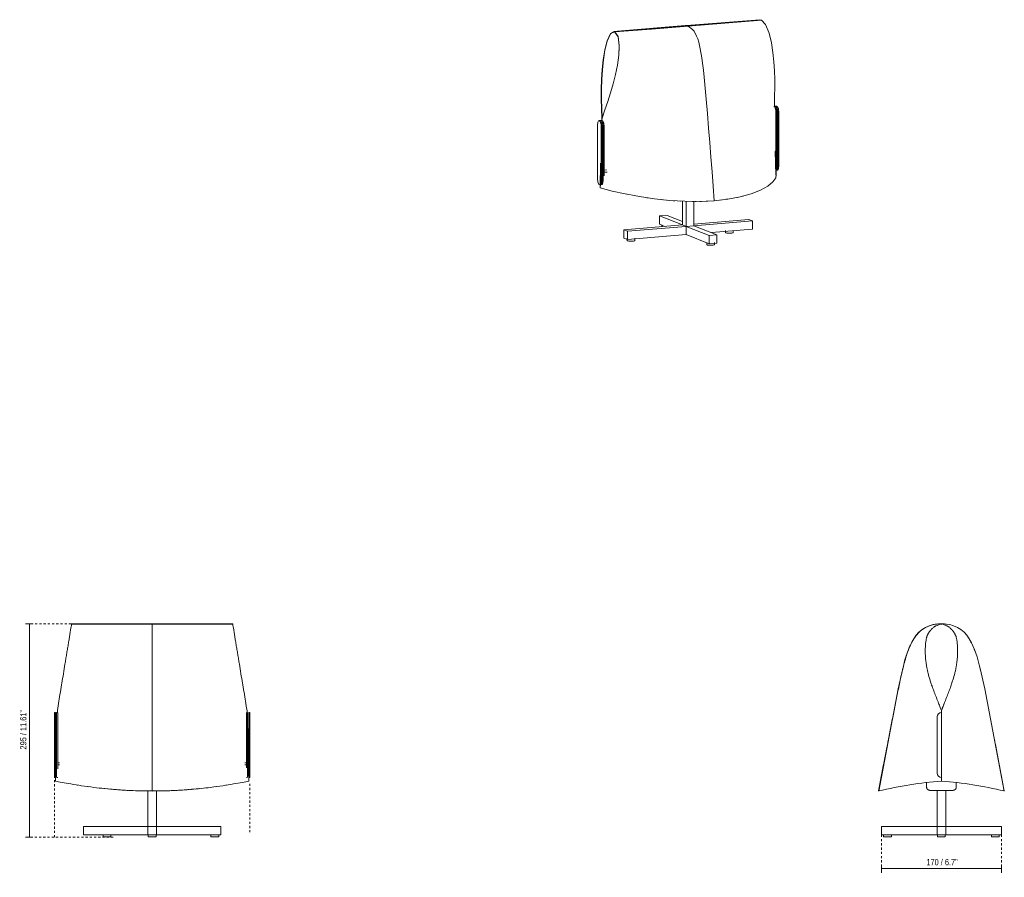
# Model space of a CAD drawing. Header units: millimetres. Extents: x 3133 to 4530, y -57 to 7053.
# Tile 1 of 2: x 3133 to 4530, y -57 to 1159. Entities that reach past the tile are written whole.
import ezdxf

# ---------------------------------------------------------------- set-up
doc = ezdxf.new("R2010")
doc.units = ezdxf.units.MM
doc.linetypes.add('Dash', pattern=[6, 3, -3])
for name, color, linetype, lineweight in [('Cotas', 7, 'Continuous', 9), ('Cotas-4', 7, 'Continuous', 9), ('Lighthing Fixture Detail Wide Black', 7, 'Continuous', 20), ('Luminarias', 7, 'Continuous', 20), ('Predeterminada', 7, 'Continuous', 9)]:
    doc.layers.add(name, color=color, linetype=linetype, lineweight=lineweight)
doc.layers.add('Lighthing Fixture Dim Grey Dash', color=7, linetype='Dash', lineweight=9, true_color=0xd2d2d2)
doc.styles.add('Arial Narrow', font='ARIALN.TTF', dxfattribs={"height": 8.8})
doc.dimstyles.new('FARO_-_2_2mm_Arial_Narrow_mm_Inch_Right', dxfattribs={"dimscale": 304.8, "dimtxt": 9.006193, "dimasz": 0, "dimexe": 0.019685, "dimexo": 0.0625, "dimgap": 0.006562, "dimtad": 1, "dimdec": 0, "dimzin": 0, "dimdsep": 46, "dimtxsty": 'Arial Narrow', "dimblk1": 'NONE', "dimblk2": 'NONE', "dimsah": 1, "dimcen": 0.09, "dimadec": 0, "dimazin": 0, "dimtfac": 1, "dimtdec": 4, "dimtix": 1, "dimtmove": 0, "dimatfit": 3, "dimfxl": 0.013123, "dimfxlon": 1, "dimtvp": 1, "dimtolj": 1, "dimtzin": 0, "dimarcsym": 2})

# ---------------------------------------------------------------- blocks, each defined once
blk = doc.blocks.new('23001-57 - 23065 LUANG XS Black_beige table lamp-469611-Alzado_PDF')
at = {"layer": 'Luminarias'}
for p, q in [((3183.9, 176.5), (3182.4, 176.5)), ((3182.4, 176.5), (3182.4, 170.5)), ((3182.4, 90.5), (3182.4, 170.5)), ((3183.9, 170.5), (3183.9, 176.5)), ((3183.9, 170.5), (3183.9, 90.5)), ((3186.9, 176.5), (3185.4, 176.5)), ((3185.4, 176.5), (3185.4, 170.5)), ((3185.4, 90.5), (3185.4, 170.5)), ((3186.9, 170.5), (3186.9, 176.3)), ((3186.9, 170.5), (3186.9, 97)), ((3456.4, 176.5), (3454.9, 176.5)), ((3454.9, 176.3), (3454.9, 170.5)), ((3454.9, 98.2), (3454.9, 170.5)), ((3456.4, 170.5), (3456.4, 176.5)), ((3456.4, 170.5), (3456.4, 90.5)), ((3459.4, 176.5), (3457.9, 176.5)), ((3457.9, 176.5), (3457.9, 170.5)), ((3457.9, 90.5), (3457.9, 170.5)), ((3459.4, 170.5), (3459.4, 176.5)), ((3459.4, 170.5), (3459.4, 90.5)), ((3189.7, 105.5), (3186.9, 105.5)), ((3186.9, 102.5), (3189.6, 102.5)), ((3454.9, 105.5), (3452.2, 105.5)), ((3452.3, 102.5), (3454.9, 102.5)), ((3182.4, 90.5), (3182.4, 84.5)), ((3182.4, 84.5), (3183.9, 84.5)), ((3183.9, 84.5), (3183.9, 90.5)), ((3185.4, 90.5), (3185.4, 85.4)), ((3185.4, 84.5), (3186.9, 84.5)), ((3454.9, 84.5), (3456.4, 84.5)), ((3456.4, 85.5), (3456.4, 90.5)), ((3457.9, 90.5), (3457.9, 84.5)), ((3457.9, 84.5), (3459.4, 84.5)), ((3459.4, 84.5), (3459.4, 90.5)), ((3314.9, 65.4), (3314.9, 15.2)), ((3326.9, 15.2), (3326.9, 65.4)), ((3223.4, 15.2), (3314.9, 15.2)), ((3223.4, 3.2), (3223.4, 15.2)), ((3314.9, 15.2), (3326.9, 15.2)), ((3314.9, 3.2), (3314.9, 15.2)), ((3326.9, 15.2), (3418.4, 15.2)), ((3326.9, 3.2), (3326.9, 15.2)), ((3418.4, 15.2), (3418.4, 3.2)), ((3314.9, 3.2), (3223.4, 3.2)), ((3251.4, 3.2), (3251.4, 0.2)), ((3251.4, 0.2), (3256.9, 0.2)), ((3256.9, 0.2), (3262.4, 0.2)), ((3262.4, 0.2), (3262.4, 3.2)), ((3326.9, 3.2), (3314.9, 3.2)), ((3315.4, 3.2), (3315.4, 0.2)), ((3315.4, 0.2), (3326.4, 0.2)), ((3326.4, 0.2), (3326.4, 3.2)), ((3418.4, 3.2), (3326.9, 3.2)), ((3404.4, 3.2), (3404.4, 0.2)), ((3404.4, 0.2), (3409.9, 0.2)), ((3409.9, 0.2), (3415.4, 0.2)), ((3415.4, 0.2), (3415.4, 3.2))]:
    blk.add_line(p, q, dxfattribs=at)
at = {"layer": 'Predeterminada'}
for p, q in [((3206.7, 302.5), (3320.9, 302.5)), ((3320.9, 302.5), (3206.7, 302.5)), ((3206.7, 302.5), (3206.7, 302.1)), ((3206.7, 302.5), (3206.7, 302.1)), ((3320.9, 302.1), (3206.7, 302.1)), ((3206.7, 302.1), (3320.9, 302.1)), ((3231, 302.5), (3222.9, 302.5)), ((3257.7, 302.5), (3251.5, 302.5)), ((3312.9, 302.5), (3304.9, 302.5)), ((3320.9, 302.5), (3435.2, 302.5)), ((3435.2, 302.5), (3320.9, 302.5)), ((3435.2, 302.1), (3320.9, 302.1)), ((3320.9, 302.1), (3435.2, 302.1)), ((3345.1, 302.5), (3329, 302.5)), ((3419, 302.5), (3410.9, 302.5)), ((3435.2, 302.5), (3435.2, 302.1)), ((3435.2, 302.5), (3435.2, 302.1)), ((3215.7, 73.7), (3215.2, 73.8)), ((3426.2, 73.7), (3426.7, 73.8))]:
    blk.add_line(p, q, dxfattribs=at)
at = {"layer": 'Predeterminada', "flags": 128}
for points in [[(3402.8, 302.5), (3378, 302.5), (3371.8, 302.5)], [(3320.9, 65.5), (3320.9, 65.4), (3320.9, 65.4)]]:
    blk.add_lwpolyline(points, dxfattribs=at)
at = {"layer": 'Predeterminada'}
for points, knots in [([(3206.7, 302.5), (3206.8, 302.7), (3206.7, 301.9), (3206, 298.4), (3205.2, 293.9), (3204.6, 289.8), (3204.1, 286.6), (3203.6, 283.3), (3203, 280), (3202.4, 276.6), (3201.8, 273.1), (3201.3, 269.6), (3200.5, 264.9), (3199.5, 259.1), (3198.4, 252.2), (3196.9, 243.1), (3195, 231.7), (3193.2, 220.5), (3191.7, 211.7), (3190.3, 203.2), (3188.6, 192.7), (3187.2, 184.1), (3186.4, 179.7)], [0, 0, 0, 0, 0.05, 0.1, 0.15, 0.175, 0.2, 0.225, 0.25, 0.275, 0.3, 0.325, 0.35, 0.4, 0.45, 0.5, 0.6, 0.7, 0.75, 0.8, 0.9, 1, 1, 1, 1]), ([(3320.9, 302.5), (3320.9, 302.5), (3320.9, 301.9), (3320.9, 298.7), (3320.9, 293.2), (3320.9, 285.5), (3320.9, 276.7), (3320.9, 267.3), (3320.9, 257.5), (3320.9, 247.6), (3320.9, 237.6), (3320.9, 224.2), (3320.9, 207.3), (3320.9, 187.1), (3320.9, 166.8), (3320.9, 139.8), (3320.9, 106), (3320.9, 79), (3320.9, 65.5)], [-1, -1, -1, -1, -0.961538, -0.923077, -0.884615, -0.846154, -0.807692, -0.769231, -0.730769, -0.692308, -0.653846, -0.615385, -0.538462, -0.461538, -0.384615, -0.307692, -0.153846, 0, 0, 0, 0]), ([(3455.5, 179.7), (3454.7, 184.1), (3453.3, 192.7), (3451.6, 203.2), (3450.2, 211.7), (3448.7, 220.5), (3446.9, 231.7), (3445, 243.1), (3443.5, 252.2), (3442.5, 258), (3441.8, 262.6), (3441.2, 266.1), (3440.6, 269.6), (3440, 273.1), (3439.5, 276.6), (3438.9, 280), (3438.3, 283.3), (3437.8, 286.6), (3437.3, 289.8), (3436.7, 293.9), (3435.9, 298.4), (3435.2, 301.9), (3435.1, 302.7), (3435.2, 302.5)], [0, 0, 0, 0, 0.1, 0.2, 0.25, 0.3, 0.4, 0.5, 0.55, 0.6, 0.625, 0.65, 0.675, 0.7, 0.725, 0.75, 0.775, 0.8, 0.825, 0.85, 0.9, 0.95, 1, 1, 1, 1]), ([(3185.2, 150.8), (3185.1, 147.8), (3185, 141.9), (3184.8, 133), (3184.7, 124.1), (3184.6, 112.2), (3184.2, 97.3), (3184, 85.4), (3183.9, 79.5)], [0, 0, 0, 0, 0.125, 0.25, 0.375, 0.5, 0.75, 1, 1, 1, 1]), ([(3457.9, 84.7), (3457.8, 88.9), (3457.6, 99.1), (3457.3, 112.2), (3457.2, 124.1), (3457.1, 133), (3456.9, 141.9), (3456.8, 147.8), (3456.7, 150.8)], [0.0728382, 0.0728382, 0.0728382, 0.0728382, 0.25, 0.5, 0.625, 0.75, 0.875, 1, 1, 1, 1]), ([(3193.3, 77.6), (3196.9, 76.9), (3205.2, 75.4), (3220.4, 72.9), (3241.6, 70), (3258.9, 68.2), (3270, 67.4)], [0.125, 0.125, 0.125, 0.125, 0.25, 0.375, 0.5, 0.7029338, 0.7029338, 0.7029338, 0.7029338]), ([(3390.4, 69), (3395, 69.5), (3405.7, 70.7), (3421.5, 72.9), (3436.7, 75.4), (3445, 76.9), (3448.6, 77.6)], [0.4125602, 0.4125602, 0.4125602, 0.4125602, 0.5, 0.625, 0.75, 0.875, 0.875, 0.875, 0.875]), ([(3287.4, 66.2), (3285.8, 66.3), (3283.4, 66.4), (3281.1, 66.6), (3280.3, 66.6)], [0.19444444, 0.19444444, 0.19444444, 0.19444444, 0.22222222, 0.23631724, 0.23631724, 0.23631724, 0.23631724]), ([(3352.2, 66.1), (3348.2, 65.9), (3337.9, 65.6), (3327.4, 65.4), (3320.9, 65.4)], [0.8194444, 0.8194444, 0.8194444, 0.8194444, 0.8888889, 1, 1, 1, 1])]:
    blk.add_open_spline(points, degree=3, knots=knots, dxfattribs=at)
for points in [[(3206.7, 302.5), (3206.7, 302.5), (3206.7, 302.5), (3206.7, 302.5)], [(3320.9, 302.5), (3320.9, 302.5), (3320.9, 302.5), (3320.9, 302.5)], [(3435.2, 302.5), (3435.2, 302.5), (3435.2, 302.5), (3435.2, 302.5)], [(3186.4, 179.7), (3186.4, 178.6), (3186.4, 177.5), (3186.4, 176.5)], [(3455.5, 176.5), (3455.5, 177.5), (3455.5, 178.6), (3455.5, 179.7)], [(3185.4, 154.4), (3185.4, 153.2), (3185.3, 152), (3185.2, 150.8)], [(3456.7, 150.8), (3456.6, 152.4), (3456.5, 153.9), (3456.4, 155.4)], [(3458, 79.5), (3458, 81.1), (3457.9, 82.8), (3457.9, 84.5)], [(3183.9, 79.5), (3186.5, 78.9), (3189.6, 78.3), (3193.3, 77.6)], [(3230.5, 71.5), (3230, 71.6), (3229.6, 71.6), (3229.2, 71.7)], [(3412.7, 71.7), (3412.3, 71.6), (3411.8, 71.6), (3411.4, 71.5)], [(3448.6, 77.6), (3452.3, 78.3), (3455.4, 78.9), (3458, 79.5)], [(3255.4, 68.6), (3254.4, 68.7), (3253.4, 68.8), (3252.5, 68.9)], [(3259.9, 68.2), (3259, 68.3), (3258.2, 68.3), (3257.4, 68.4)], [(3266.5, 67.6), (3265, 67.7), (3263.5, 67.9), (3262, 68)], [(3275.7, 66.9), (3273.3, 67.1), (3271, 67.3), (3268.8, 67.4)], [(3270.1, 67.4), (3272.6, 67.2), (3275.3, 67), (3277.9, 66.8)], [(3277.9, 66.8), (3291.9, 66), (3306.4, 65.5), (3320.9, 65.5)], [(3320.9, 65.4), (3310.5, 65.4), (3300, 65.7), (3289.7, 66.1)], [(3320.9, 65.5), (3335.5, 65.5), (3350, 66), (3364, 66.8)], [(3361.6, 66.6), (3359.3, 66.5), (3356.9, 66.4), (3354.5, 66.2)], [(3364, 66.8), (3372.8, 67.4), (3381.3, 68.1), (3389.4, 68.9)], [(3373.1, 67.4), (3370.9, 67.3), (3368.6, 67.1), (3366.2, 66.9)], [(3379.9, 68), (3379.2, 67.9), (3377.7, 67.8), (3376.2, 67.7), (3375.4, 67.6)], [(3384.5, 68.4), (3383.7, 68.3), (3382.9, 68.3), (3382, 68.2)], [(3389.4, 68.9), (3388.5, 68.8), (3387.5, 68.7), (3386.5, 68.6)]]:
    blk.add_open_spline(points, degree=3, dxfattribs=at)
blk = doc.blocks.new('23001-57 - 23065 LUANG XS Black_beige table lamp-469611-00 Isometrico PDF')
at = {"layer": 'Luminarias', "color": 9, "lineweight": 9, "true_color": 0xc0c0c0}
for p, q in [((-5718.3, 1036.3), (-5719.7, 1036.2)), ((-5715.6, 1036.5), (-5717, 1036.4)), ((-5716.7, 956.8), (-5716.7, 1029.2)), ((-5715.3, 1029.3), (-5715.3, 950.6)), ((-5714, 950.7), (-5714, 1029.4)), ((-5712.6, 1029.5), (-5712.6, 950.8)), ((-5969.5, 1011), (-5969.5, 932.2)), ((-5966.2, 1016.1), (-5967.5, 1016)), ((-5963.4, 1016.3), (-5964.8, 1016.2)), ((-5964.5, 930.3), (-5964.5, 1009)), ((-5963.2, 1009.1), (-5963.2, 930.4)), ((-5961.8, 930.5), (-5961.8, 1009.2)), ((-5960.4, 1009.3), (-5960.4, 937.5)), ((-5956.3, 946), (-5961.4, 945.8)), ((-5961.1, 942.8), (-5955.9, 943)), ((-5716, 945.7), (-5714.6, 945.8)), ((-5966.5, 925.3), (-5965.2, 925.4)), ((-5963.8, 925.5), (-5962.5, 925.6)), ((-5849, 868), (-5849, 901.7)), ((-5844, 866.1), (-5844, 901.6)), ((-5833.1, 867), (-5833.1, 901.4)), ((-5871, 881.7), (-5881.9, 880.8)), ((-5881.9, 880.8), (-5849, 868)), ((-5881.9, 869), (-5881.9, 880.8)), ((-5849, 873.1), (-5871, 881.7)), ((-5849, 868), (-5932.2, 861.2)), ((-5874.1, 866), (-5881.9, 869)), ((-5878.4, 868.1), (-5878.4, 865.6)), ((-5844, 866.1), (-5849, 868)), ((-5833.1, 867), (-5844, 866.1)), ((-5754.9, 875.7), (-5833.1, 869.3)), ((-5833.1, 867), (-5749.9, 873.7)), ((-5800.3, 854.2), (-5833.1, 867)), ((-5749.9, 873.7), (-5754.9, 875.7)), ((-5749.9, 861.9), (-5749.9, 873.7)), ((-5932.2, 861.2), (-5927.2, 859.3)), ((-5932.2, 861.2), (-5932.2, 849.4)), ((-5927.2, 859.3), (-5844, 866.1)), ((-5927.2, 847.5), (-5927.2, 859.3)), ((-5844, 854.3), (-5927.2, 847.5)), ((-5844, 866.1), (-5811.2, 853.3)), ((-5844, 854.3), (-5844, 866.1)), ((-5811.2, 841.5), (-5844, 854.3)), ((-5811.2, 853.3), (-5800.3, 854.2)), ((-5811.2, 841.5), (-5811.2, 853.3)), ((-5749.9, 861.9), (-5808, 857.2)), ((-5800.3, 842.3), (-5800.3, 854.2)), ((-5788.3, 860.4), (-5788.3, 857.4)), ((-5777.3, 857.4), (-5777.3, 860.4)), ((-5927.2, 847.5), (-5932.2, 849.4)), ((-5927.5, 849.1), (-5927.5, 846.1)), ((-5916.5, 846.1), (-5916.5, 849.1)), ((-5814.7, 843.3), (-5814.7, 840.3)), ((-5800.3, 842.3), (-5811.2, 841.5)), ((-5803.7, 840.3), (-5803.7, 843.3))]:
    blk.add_line(p, q, dxfattribs=at)
for points in [[(-5716.7, 1029.2, 0), (-5716.8, 1030.8, 0), (-5717, 1032.3, 0), (-5717.4, 1033.7, 0), (-5718, 1034.8, 0), (-5718.6, 1035.6, 0), (-5718.7, 1035.7, 0)], [(-5718.5, 1036.2, 0), (-5717.8, 1036.2, 0), (-5717.2, 1035.7, 0), (-5716.6, 1034.9, 0), (-5716.1, 1033.8, 0), (-5715.7, 1032.4, 0), (-5715.4, 1030.9, 0), (-5715.3, 1029.3, 0)], [(-5714, 1029.4, 0), (-5714.1, 1031, 0), (-5714.3, 1032.5, 0), (-5714.7, 1033.9, 0), (-5715.2, 1035, 0), (-5715.8, 1035.9, 0), (-5716.5, 1036.3, 0), (-5717.1, 1036.4, 0), (-5717.6, 1036.1, 0)], [(-5715.8, 1036.5, 0), (-5715.1, 1036.4, 0), (-5714.5, 1036, 0), (-5713.9, 1035.1, 0), (-5713.3, 1034, 0), (-5712.9, 1032.6, 0), (-5712.7, 1031.1, 0), (-5712.6, 1029.5, 0)], [(-5964.5, 1009, 0), (-5964.6, 1010.6, 0), (-5964.9, 1012.1, 0), (-5965.3, 1013.5, 0), (-5965.8, 1014.6, 0), (-5966.4, 1015.4, 0), (-5967, 1015.9, 0), (-5967.7, 1015.9, 0), (-5968.3, 1015.6, 0), (-5968.8, 1014.8, 0), (-5969.2, 1013.8, 0), (-5969.4, 1012.5, 0), (-5969.5, 1011, 0)], [(-5966.3, 1016, 0), (-5965.7, 1016, 0), (-5965, 1015.5, 0), (-5964.4, 1014.7, 0), (-5963.9, 1013.6, 0), (-5963.5, 1012.2, 0), (-5963.3, 1010.7, 0), (-5963.2, 1009.1, 0)], [(-5961.8, 1009.2, 0), (-5961.9, 1010.8, 0), (-5962.1, 1012.3, 0), (-5962.5, 1013.7, 0), (-5963.1, 1014.8, 0), (-5963.7, 1015.7, 0), (-5964.3, 1016.1, 0), (-5965, 1016.2, 0), (-5965.5, 1015.9, 0)], [(-5962.4, 1015.8, 0), (-5962.3, 1015.8, 0), (-5961.7, 1014.9, 0), (-5961.2, 1013.8, 0), (-5960.8, 1012.4, 0), (-5960.5, 1010.9, 0), (-5960.4, 1009.3, 0)], [(-5716.9, 964.6, 0), (-5716.9, 964.2, 0), (-5716.9, 963.9, 0)], [(-5716.9, 963.9, 0), (-5716.9, 963.5, 0), (-5716.9, 963.4, 0)], [(-5716.4, 945.7, 0), (-5715.8, 945.7, 0), (-5715.2, 946.1, 0), (-5714.7, 946.8, 0), (-5714.3, 947.9, 0), (-5714.1, 949.2, 0), (-5714, 950.7, 0)], [(-5715.3, 950.6, 0), (-5715.4, 949.1, 0), (-5715.7, 947.8, 0), (-5716.1, 946.7, 0), (-5716.4, 946.2, 0)], [(-5712.6, 950.8, 0), (-5712.7, 949.3, 0), (-5712.9, 948, 0), (-5713.3, 946.9, 0), (-5713.9, 946.2, 0), (-5714.5, 945.8, 0), (-5714.6, 945.8, 0)], [(-5969.5, 932.2, 0), (-5969.4, 930.7, 0), (-5969.2, 929.2, 0), (-5968.8, 927.8, 0), (-5968.3, 926.6, 0), (-5967.7, 925.8, 0), (-5967, 925.4, 0), (-5966.4, 925.3, 0), (-5965.8, 925.7, 0), (-5965.3, 926.4, 0), (-5964.9, 927.5, 0), (-5964.6, 928.8, 0), (-5964.5, 930.3, 0)], [(-5963.2, 930.4, 0), (-5963.3, 928.9, 0), (-5963.5, 927.6, 0), (-5963.9, 926.5, 0), (-5964.4, 925.8, 0), (-5965, 925.4, 0), (-5965.2, 925.4, 0)], [(-5962.9, 926.1, 0), (-5962.5, 926.6, 0), (-5962.1, 927.7, 0), (-5961.9, 929, 0), (-5961.8, 930.5, 0)], [(-5780.5, 856.5, 0), (-5781.9, 856.4, 0), (-5783.3, 856.4, 0), (-5784.7, 856.5, 0), (-5786, 856.6, 0), (-5787.1, 856.8, 0), (-5787.8, 857, 0), (-5788.2, 857.2, 0), (-5788.3, 857.5, 0)], [(-5777.3, 857.4, 0), (-5777.3, 857.3, 0), (-5777.7, 857.1, 0), (-5778.3, 856.8, 0), (-5779.3, 856.6, 0), (-5780.5, 856.5, 0)], [(-5919.7, 845.2, 0), (-5921.1, 845.1, 0), (-5922.5, 845.1, 0), (-5923.9, 845.1, 0), (-5925.2, 845.3, 0), (-5926.2, 845.4, 0), (-5927, 845.7, 0), (-5927.4, 845.9, 0), (-5927.5, 846.2, 0)], [(-5916.5, 846.1, 0), (-5916.5, 846, 0), (-5916.8, 845.7, 0), (-5917.5, 845.5, 0), (-5918.5, 845.3, 0), (-5919.7, 845.2, 0)], [(-5814.2, 839.9, 0), (-5814.7, 840.1, 0), (-5814.7, 840.4, 0)], [(-5803.7, 840.3, 0), (-5803.8, 840.2, 0), (-5804.1, 839.9, 0), (-5804.8, 839.7, 0), (-5805.7, 839.5, 0), (-5807, 839.4, 0), (-5808.3, 839.3, 0), (-5809.8, 839.3, 0), (-5811.2, 839.3, 0), (-5812.4, 839.5, 0), (-5813.5, 839.6, 0), (-5814.2, 839.9, 0)]]:
    blk.add_polyline3d(points, dxfattribs=at)
at = {"layer": 'Predeterminada'}
for p, q in [((-5845.3, 1150.9), (-5947.1, 1142.2)), ((-5845.3, 1150.9), (-5845.4, 1150.9)), ((-5845.3, 1150.5), (-5739.2, 1158.7)), ((-5843.2, 1150.8), (-5845.3, 1150.9)), ((-5841.1, 1150.1), (-5843.2, 1150.8)), ((-5834.7, 1145.4), (-5841.1, 1150.1)), ((-5737.2, 1158.6), (-5739.4, 1159.1)), ((-5945, 1141.3), (-5946.6, 1141.8)), ((-5945, 1141.7), (-5945, 1141.3)), ((-5945, 1141.7), (-5945, 1141.3)), ((-5827.4, 1131.8), (-5829, 1135.9)), ((-5942.2, 1090.9), (-5942.2, 1091)), ((-5942.6, 1089.2), (-5942.5, 1089.4)), ((-5718.6, 1036.1), (-5718.6, 1039.2)), ((-5963.6, 1016.2), (-5963.6, 1019.4)), ((-5963.6, 1019.4), (-5963.2, 1019.4)), ((-5963.2, 1019.3), (-5963.3, 1016.1)), ((-5963.2, 1019.4), (-5963.2, 1019.3)), ((-5716.5, 938.8), (-5717.4, 972.9)), ((-5716.2, 938.8), (-5717, 973.2)), ((-5966, 921.5), (-5965.2, 955.7)), ((-5965.7, 921.5), (-5964.8, 955.5)), ((-5965.8, 920.6), (-5965.7, 925.4)), ((-5965.8, 922.3), (-5965.8, 922.1)), ((-5965.6, 925.4), (-5965.7, 920.5)), ((-5966, 921.6), (-5965.8, 920.6)), ((-5965.7, 920.6), (-5965.8, 920.6)), ((-5965.7, 920.5), (-5949, 916.2)), ((-5927.7, 911.5), (-5917.8, 909.6)), ((-5763.2, 909), (-5763.9, 908.8)), ((-5898.3, 906.4), (-5899.6, 906.6)), ((-5888.9, 905.1), (-5888.9, 905.1)), ((-5878.1, 903.9), (-5879.3, 904)), ((-5867.3, 902.8), (-5869.7, 903.1)), ((-5860, 902.3), (-5861.8, 902.4)), ((-5852, 901.9), (-5852.2, 901.9)), ((-5832.3, 901.4), (-5834.9, 901.4)), ((-5829.6, 901.4), (-5831.5, 901.4)), ((-5822.2, 901.5), (-5824.4, 901.5)), ((-5813.1, 901.9), (-5815.5, 901.8)), ((-5815.5, 901.8), (-5815.4, 901.8)), ((-5804, 902.5), (-5804.2, 902.5)), ((-5794.2, 903.5), (-5795.5, 903.3)), ((-5784.8, 904.7), (-5787.1, 904.4)), ((-5771.2, 907.1), (-5771.5, 907.1))]:
    blk.add_line(p, q, dxfattribs=at)
for points in [[(-5947, 1141.8, 0), (-5847.2, 1150.4, 0), (-5845.3, 1150.5, 0)], [(-5945, 1141.7, 0), (-5893, 1145.9, 0), (-5841.1, 1150.1, 0)], [(-5739.2, 1159.1, 0), (-5843.4, 1151.1, 0), (-5845.3, 1150.9, 0)], [(-5841.1, 1150.1, 0), (-5789.2, 1154.4, 0), (-5737.2, 1158.6, 0)], [(-5718.6, 1039.2, 0), (-5718.4, 1051, 0), (-5717.9, 1062.4, 0), (-5717.9, 1074.2, 0), (-5718.4, 1086.7, 0), (-5719.3, 1099.5, 0), (-5720.7, 1112.6, 0), (-5722.9, 1126.2, 0), (-5726.2, 1139.8, 0), (-5731.1, 1152.2, 0), (-5737.2, 1158.6, 0)], [(-5963.6, 1019.4, 0), (-5963.8, 1033.1, 0), (-5964.3, 1046.7, 0), (-5964.3, 1060.4, 0), (-5963.8, 1074.4, 0), (-5962.9, 1088.5, 0), (-5961.5, 1102.4, 0), (-5959.3, 1116.3, 0), (-5956, 1129.2, 0), (-5951.1, 1139.4, 0), (-5945, 1141.7, 0)], [(-5948.1, 1141.5, 0), (-5951, 1139, 0), (-5955.9, 1128.7, 0), (-5959.1, 1115.8, 0), (-5961.2, 1102, 0), (-5962.6, 1088.1, 0), (-5963.5, 1074.2, 0), (-5964, 1060.2, 0), (-5963.9, 1046.6, 0), (-5963.4, 1033.1, 0), (-5963.2, 1019.4, 0)], [(-5945, 1141.7, 0), (-5940.2, 1135.2, 0), (-5938.8, 1122.5, 0), (-5939.5, 1108.6, 0), (-5941.5, 1094.6, 0), (-5944.2, 1081.2, 0), (-5947.4, 1068, 0), (-5951, 1055.2, 0), (-5954.9, 1043.1, 0), (-5959.2, 1031.4, 0), (-5963.2, 1019.3, 0)], [(-5939, 1115.2, 0), (-5938.8, 1122.1, 0), (-5940.3, 1134.8, 0), (-5945, 1141.3, 0)], [(-5829, 1135.9, 0), (-5832.7, 1142.8, 0), (-5834.7, 1145.4, 0)], [(-5824.8, 1122.7, 0), (-5826, 1127.4, 0), (-5827.4, 1131.8, 0)], [(-5818.2, 1077.4, 0), (-5819.2, 1087.6, 0), (-5821.9, 1108, 0), (-5824.8, 1122.7, 0)], [(-5804, 902.5, 0), (-5805.6, 923.1, 0), (-5807.2, 943.6, 0), (-5808.8, 964.2, 0), (-5810.5, 984.8, 0), (-5812.1, 1005.4, 0), (-5813.8, 1026, 0), (-5815.5, 1046.5, 0), (-5817.2, 1067.1, 0), (-5818.2, 1077.4, 0)], [(-5804, 902.5, 0), (-5784.8, 904.7, 0), (-5767.3, 908, 0), (-5751.7, 912.3, 0), (-5738.4, 917.4, 0), (-5728, 923.1, 0), (-5720.7, 929.1, 0), (-5716.8, 935.1, 0), (-5716.2, 939.1, 0)], [(-5949, 916.2, 0), (-5930.3, 912, 0), (-5927.9, 911.5, 0)], [(-5917.8, 909.6, 0), (-5910.1, 908.2, 0), (-5888.9, 905.1, 0), (-5867.3, 902.8, 0), (-5845.6, 901.6, 0), (-5824.4, 901.5, 0), (-5804, 902.5, 0)]]:
    blk.add_polyline3d(points, dxfattribs=at)
blk = doc.blocks.new('23001-57 - 23065 LUANG XS Black_beige table lamp-469611-Frontal_PDF')
at = {"layer": 'Luminarias'}
for p, q in [((-6802.8, 77), (-6802.8, 70.9)), ((-6760.8, 70.9), (-6760.8, 77)), ((-6787.8, 15.2), (-6787.8, 66.3)), ((-6775.8, 15.2), (-6775.8, 66.3)), ((-6866.8, 15.2), (-6787.8, 15.2)), ((-6866.8, 3.2), (-6866.8, 15.2)), ((-6787.8, 15.2), (-6775.8, 15.2)), ((-6787.8, 15.2), (-6787.8, 3.2)), ((-6775.8, 15.2), (-6696.8, 15.2)), ((-6775.8, 3.2), (-6775.8, 15.2)), ((-6696.8, 3.2), (-6696.8, 15.2)), ((-6787.8, 3.2), (-6866.8, 3.2)), ((-6863.8, 3.2), (-6863.8, 0.2)), ((-6863.8, 0.2), (-6858.3, 0.2)), ((-6858.3, 0.2), (-6852.8, 0.2)), ((-6852.8, 0.2), (-6852.8, 3.2)), ((-6775.8, 3.2), (-6787.8, 3.2)), ((-6787.3, 3.2), (-6787.3, 0.2)), ((-6787.3, 0.2), (-6776.3, 0.2)), ((-6776.3, 0.2), (-6776.3, 3.2)), ((-6696.8, 3.2), (-6775.8, 3.2)), ((-6710.8, 3.2), (-6710.8, 0.2)), ((-6710.8, 0.2), (-6705.3, 0.2)), ((-6705.3, 0.2), (-6699.8, 0.2)), ((-6699.8, 0.2), (-6699.8, 3.2))]:
    blk.add_line(p, q, dxfattribs=at)
at = {"layer": 'Luminarias', "flags": 128}
for points in [[(-6798.2, 66.3), (-6798.4, 66.3), (-6798.6, 66.4), (-6798.8, 66.4), (-6799, 66.4), (-6799.2, 66.4), (-6799.3, 66.5), (-6799.5, 66.5), (-6799.7, 66.6), (-6799.9, 66.6), (-6800, 66.7), (-6800.2, 66.8), (-6800.4, 66.9), (-6800.5, 66.9), (-6800.7, 67), (-6800.8, 67.1), (-6801, 67.3), (-6801.1, 67.4), (-6801.3, 67.5), (-6801.4, 67.6), (-6801.5, 67.7), (-6801.7, 67.9), (-6801.8, 68), (-6801.9, 68.2), (-6802, 68.3), (-6802.1, 68.5), (-6802.2, 68.6), (-6802.3, 68.8), (-6802.4, 68.9), (-6802.5, 69.1), (-6802.5, 69.3), (-6802.6, 69.4), (-6802.6, 69.6), (-6802.7, 69.8), (-6802.7, 70), (-6802.8, 70.2), (-6802.8, 70.3), (-6802.8, 70.5), (-6802.8, 70.7), (-6802.8, 70.9), (-6802.8, 70.9)], [(-6760.8, 70.9), (-6760.8, 70.8), (-6760.8, 70.6), (-6760.8, 70.4), (-6760.8, 70.2), (-6760.9, 70), (-6760.9, 69.8), (-6761, 69.7), (-6761, 69.5), (-6761.1, 69.3), (-6761.1, 69.1), (-6761.2, 69), (-6761.3, 68.8), (-6761.4, 68.7), (-6761.5, 68.5), (-6761.6, 68.3), (-6761.7, 68.2), (-6761.8, 68), (-6761.9, 67.9), (-6762, 67.8), (-6762.2, 67.6), (-6762.3, 67.5), (-6762.4, 67.4), (-6762.6, 67.3), (-6762.7, 67.2), (-6762.9, 67.1), (-6763, 67), (-6763.2, 66.9), (-6763.4, 66.8), (-6763.5, 66.7), (-6763.7, 66.7), (-6763.9, 66.6), (-6764.1, 66.5), (-6764.2, 66.5), (-6764.4, 66.4), (-6764.6, 66.4), (-6764.8, 66.4), (-6765, 66.4), (-6765.1, 66.3), (-6765.3, 66.3), (-6765.4, 66.3)], [(-6787.8, 66.3), (-6788.2, 66.3), (-6788.8, 66.3), (-6789.4, 66.3), (-6790, 66.3), (-6790.5, 66.3), (-6791.1, 66.3), (-6791.6, 66.3), (-6792.1, 66.3), (-6792.6, 66.3), (-6793.1, 66.3), (-6793.6, 66.3), (-6794, 66.3), (-6794.5, 66.3), (-6794.9, 66.3), (-6795.3, 66.3), (-6795.6, 66.3), (-6796, 66.3), (-6796.3, 66.3), (-6796.6, 66.3), (-6796.9, 66.3), (-6797.1, 66.3), (-6797.3, 66.3), (-6797.5, 66.3), (-6797.7, 66.3), (-6797.9, 66.3), (-6798, 66.3), (-6798.1, 66.3), (-6798.2, 66.3), (-6798.2, 66.3), (-6798.2, 66.3), (-6798.2, 66.3)], [(-6798.2, 66.3), (-6798.2, 66.3), (-6798.2, 66.3), (-6798.1, 66.3), (-6798, 66.3), (-6797.9, 66.3), (-6797.8, 66.3), (-6797.6, 66.3), (-6797.4, 66.3), (-6797.2, 66.3), (-6796.9, 66.3), (-6796.7, 66.3), (-6796.4, 66.3), (-6796.1, 66.3), (-6795.7, 66.3), (-6795.4, 66.3), (-6795, 66.3), (-6794.6, 66.3), (-6794.2, 66.3), (-6793.7, 66.3), (-6793.3, 66.3), (-6792.8, 66.3), (-6792.3, 66.3), (-6791.8, 66.3), (-6791.2, 66.3), (-6790.7, 66.3), (-6790.1, 66.3), (-6789.6, 66.3), (-6789, 66.3), (-6788.4, 66.3), (-6787.8, 66.3), (-6787.1, 66.3), (-6786.5, 66.3), (-6785.9, 66.3), (-6785.2, 66.3), (-6784.6, 66.3), (-6783.9, 66.3), (-6783.3, 66.3), (-6782.6, 66.3), (-6782, 66.3), (-6781.8, 66.3)], [(-6781.8, 66.3), (-6781.1, 66.3), (-6780.5, 66.3), (-6779.8, 66.3), (-6779.2, 66.3), (-6778.5, 66.3), (-6777.9, 66.3), (-6777.3, 66.3), (-6776.6, 66.3), (-6776, 66.3), (-6775.4, 66.3), (-6774.8, 66.3), (-6774.2, 66.3), (-6773.6, 66.3), (-6773.1, 66.3), (-6772.5, 66.3), (-6772, 66.3), (-6771.5, 66.3), (-6771, 66.3), (-6770.5, 66.3), (-6770, 66.3), (-6769.6, 66.3), (-6769.1, 66.3), (-6768.7, 66.3), (-6768.3, 66.3), (-6768, 66.3), (-6767.6, 66.3), (-6767.3, 66.3), (-6767, 66.3), (-6766.7, 66.3), (-6766.5, 66.3), (-6766.3, 66.3), (-6766.1, 66.3), (-6765.9, 66.3), (-6765.7, 66.3), (-6765.6, 66.3), (-6765.5, 66.3), (-6765.4, 66.3), (-6765.4, 66.3), (-6765.4, 66.3), (-6765.4, 66.3)], [(-6765.4, 66.3), (-6765.4, 66.3), (-6765.4, 66.3), (-6765.5, 66.3), (-6765.6, 66.3), (-6765.7, 66.3), (-6765.8, 66.3), (-6766, 66.3), (-6766.2, 66.3), (-6766.4, 66.3), (-6766.7, 66.3), (-6766.9, 66.3), (-6767.2, 66.3), (-6767.5, 66.3), (-6767.9, 66.3), (-6768.2, 66.3), (-6768.6, 66.3), (-6769, 66.3), (-6769.4, 66.3), (-6769.9, 66.3), (-6770.4, 66.3), (-6770.8, 66.3), (-6771.3, 66.3), (-6771.8, 66.3), (-6772.4, 66.3), (-6772.9, 66.3), (-6773.5, 66.3), (-6774.1, 66.3), (-6774.6, 66.3), (-6775.2, 66.3), (-6775.8, 66.3)]]:
    blk.add_lwpolyline(points, dxfattribs=at)
at = {"layer": 'Predeterminada'}
for p, q in [((-6781.8, 302.5), (-6784.6, 302.3)), ((-6781.8, 302.5), (-6781.8, 302.1)), ((-6781.8, 302.5), (-6781.8, 302.1)), ((-6734.4, 264.1), (-6734.9, 265.3)), ((-6871, 65.6), (-6859.2, 127)), ((-6871, 65.5), (-6870.9, 65.5)), ((-6870.7, 65.4), (-6870.6, 65.4)), ((-6870.7, 65.4), (-6870.6, 65.4)), ((-6692.9, 65.4), (-6693, 65.4)), ((-6692.9, 65.4), (-6693, 65.4)), ((-6692.6, 65.5), (-6692.7, 65.5))]:
    blk.add_line(p, q, dxfattribs=at)
at = {"layer": 'Predeterminada', "flags": 128}
for points in [[(-6774.6, 302), (-6775.2, 302.1), (-6781.8, 302.5)], [(-6827, 269.3), (-6827.4, 268.7), (-6829.2, 264.1)], [(-6740, 276.4), (-6740.3, 277.3), (-6740.5, 277.5)], [(-6781.8, 79.5), (-6781.8, 79.5), (-6781.9, 79.5), (-6781.9, 79.5), (-6781.9, 79.5)], [(-6781.7, 79.5), (-6781.7, 79.5), (-6781.7, 79.5), (-6781.8, 79.5), (-6781.8, 79.5)]]:
    blk.add_lwpolyline(points, dxfattribs=at)
at = {"layer": 'Predeterminada'}
for points, knots in [([(-6786.9, 302.3), (-6788.7, 302.1), (-6793.8, 301.4), (-6802.2, 298.7), (-6811.2, 293.2), (-6818.3, 285.5), (-6823.8, 276.7), (-6828.1, 267.3), (-6831.6, 257.5), (-6834.5, 247.6), (-6836.9, 237.6), (-6840, 224.2), (-6843.5, 207.3), (-6847.5, 187.1), (-6851.5, 166.8), (-6856.7, 139.8), (-6863.3, 106), (-6868.5, 79), (-6871, 65.5)], [-0.9809066, -0.9809066, -0.9809066, -0.9809066, -0.9615385, -0.9230769, -0.8846154, -0.8461538, -0.8076923, -0.7692308, -0.7307692, -0.6923077, -0.6538462, -0.6153846, -0.5384615, -0.4615385, -0.3846154, -0.3076923, -0.1538462, 0, 0, 0, 0]), ([(-6856.9, 138.9), (-6859, 127.9), (-6863.8, 103.5), (-6868.5, 79), (-6871, 65.5)], [-0.2786153, -0.2786153, -0.2786153, -0.2786153, -0.1538462, 0, 0, 0, 0]), ([(-6692.6, 65.5), (-6695.2, 79), (-6699, 99.3), (-6703.7, 123.7), (-6705.9, 134.6), (-6706.7, 138.8)], [-1, -1, -1, -1, -0.8461538, -0.7692308, -0.7218234, -0.7218234, -0.7218234, -0.7218234])]:
    blk.add_open_spline(points, degree=3, knots=knots, dxfattribs=at)
for points in [[(-6786, 302.3), (-6784.7, 302.5), (-6783.3, 302.6), (-6781.8, 302.5)], [(-6781.8, 302.1), (-6782, 302.1), (-6782.3, 302.1), (-6782.5, 302.1)], [(-6781.8, 302.5), (-6780.3, 302.6), (-6778.9, 302.5), (-6777.6, 302.3)], [(-6781.1, 302.1), (-6781.4, 302.1), (-6781.6, 302.1), (-6781.8, 302.1)], [(-6828, 267.2), (-6828.3, 266.6), (-6828.5, 265.9), (-6828.8, 265.3)], [(-6823.6, 276.6), (-6824.4, 275.1), (-6825.2, 273.5), (-6825.9, 272)], [(-6737.7, 272), (-6738.4, 273.5), (-6739.2, 275.1), (-6740, 276.6)], [(-6734.8, 265.3), (-6735.1, 265.9), (-6735.3, 266.6), (-6735.6, 267.2)], [(-6829.2, 264.1), (-6829.4, 263.7), (-6829.6, 263.2), (-6829.7, 262.8)], [(-6733.9, 262.8), (-6734.1, 263.2), (-6734.2, 263.7), (-6734.4, 264.1)], [(-6836.6, 239), (-6836.7, 238.6), (-6836.8, 238.1), (-6836.9, 237.6)], [(-6726.7, 237.6), (-6726.8, 238.1), (-6726.9, 238.6), (-6727, 239)], [(-6786, 190.2), (-6785.1, 188), (-6784.2, 185.8), (-6783.4, 183.6)], [(-6783.2, 183), (-6783.1, 182.9), (-6783.1, 182.7), (-6783, 182.6)], [(-6780.6, 182.6), (-6780.5, 182.7), (-6780.5, 182.9), (-6780.5, 183)], [(-6780.2, 183.6), (-6779.4, 185.8), (-6778.5, 188), (-6777.6, 190.2)], [(-6871, 65.5), (-6871, 65.5), (-6870.9, 65.5), (-6870.8, 65.5)], [(-6692.8, 65.5), (-6692.7, 65.5), (-6692.6, 65.5), (-6692.6, 65.5)]]:
    blk.add_open_spline(points, degree=3, dxfattribs=at)
blk = doc.blocks.new('DIMBLOCK1-Alzado_PDF')
at = {"layer": 'Cotas-4', "color": 251, "true_color": 0x5b5b5b}
for p, q in [((3147.1, 302.6), (3141.1, 302.6)), ((3147.1, -0.1), (3147.1, 302.6)), ((3147.1, 302.6), (3151.1, 302.6)), ((3147.1, -0.1), (3141.1, -0.1)), ((3147.1, -0.1), (3151.1, -0.1))]:
    blk.add_line(p, q, dxfattribs=at)
at = {"layer": 'Cotas-4', "color": 0, "insert": (3133.7, 124.2), "char_height": 8.8, "width": 64.845, "attachment_point": 1, "rotation": 90, "line_spacing_factor": 0.974696, "style": 'Arial Narrow'}
blk.add_mtext('295 / 11.61"', dxfattribs=at)
blk = doc.blocks.new('_None')
blk = doc.blocks.new('DIMBLOCK4-Frontal_PDF')
at = {"layer": 'Cotas-4', "color": 251, "true_color": 0x5b5b5b}
for p, q in [((4355.7, -44.5), (4355.7, -40.5)), ((4525.7, -44.5), (4525.7, -40.5)), ((4355.7, -44.5), (4525.7, -44.5)), ((4355.7, -44.5), (4355.7, -50.5)), ((4525.7, -44.5), (4525.7, -50.5))]:
    blk.add_line(p, q, dxfattribs=at)
at = {"layer": 'Cotas-4', "color": 0, "insert": (4419.3, -31.1), "char_height": 8.8, "width": 51.464, "attachment_point": 1, "line_spacing_factor": 0.974696, "style": 'Arial Narrow'}
blk.add_mtext('170 / 6.7"', dxfattribs=at)

msp = doc.modelspace()

# ---------------------------------------------------------------- linework, layer by layer
at = {"layer": 'Lighthing Fixture Detail Wide Black'}
for p, q in [((4385.9, 239), (4379.1, 210.4)), ((4495.5, 239), (4502.3, 210.4)), ((4379.1, 210.4), (4351.8, 65.4)), ((4502.3, 210.4), (4529.6, 65.4)), ((4434.7, 170.5), (4434.7, 90.5)), ((4440.7, 79.5), (4440.7, 179.5))]:
    msp.add_line(p, q, dxfattribs=at)
for centre, radius, start, end in [((4438.2, 259.5), 42.8, 86.605, 149.395), ((4443.2, 259.5), 42.8, 30.605, 93.395), ((4528.4, 211.1), 145.2, 151.0842, 168.9158), ((4353, 211.1), 145.2, 11.0842, 28.9158), ((4440.7, 170.5), 6, 90, 180), ((4440.7, 90.5), 6, 180, 270), ((4485.9, -493.5), 574.8, 94.5083, 103.4917), ((4395.5, -493.5), 574.8, 76.5083, 85.4917)]:
    msp.add_arc(centre, radius, start, end, dxfattribs=at)
for points in [[(4440.7, 179.5), (4439.6, 182.2), (4437.5, 187.7), (4434.3, 195.9), (4431.2, 203.7), (4428.5, 210.9), (4426.2, 217.3), (4423.8, 224.7), (4422.1, 230.9), (4420.9, 236), (4420.3, 238.9), (4419.8, 241.9), (4419.1, 245.6), (4418.3, 251.8), (4417.8, 258.3), (4417.7, 265.1), (4417.8, 270.1), (4418.2, 274.8), (4418.7, 278.4), (4419.2, 281.1), (4419.6, 282.7), (4419.9, 283.9), (4420.2, 284.8), (4420.5, 285.7), (4420.9, 286.5), (4421.3, 287.4), (4421.7, 288.2), (4422.1, 288.9), (4422.5, 289.5), (4422.8, 290), (4423.1, 290.4), (4423.6, 291.1), (4424, 291.8), (4424.6, 292.4), (4425, 293), (4425.4, 293.4), (4425.7, 293.8), (4426, 294.1), (4426.3, 294.3), (4426.6, 294.7), (4427.3, 295.4), (4428.3, 296.5), (4429.5, 297.6), (4430.4, 298.2), (4431, 298.6), (4431.4, 298.9), (4431.9, 299.1), (4432.5, 299.4), (4433.7, 300), (4436.3, 301.1), (4438.8, 301.8), (4440.7, 302.3)], [(4440.7, 179.5), (4441.8, 182.2), (4443.9, 187.7), (4447.1, 195.9), (4450.2, 203.7), (4452.9, 210.9), (4455.2, 217.3), (4457.6, 224.7), (4459.3, 230.9), (4460.5, 236), (4461.1, 238.9), (4461.6, 241.9), (4462.3, 245.6), (4463.1, 251.8), (4463.6, 258.3), (4463.7, 265.1), (4463.6, 270.1), (4463.2, 274.8), (4462.7, 278.4), (4462.2, 281.1), (4461.8, 282.7), (4461.5, 283.9), (4461.2, 284.8), (4460.9, 285.7), (4460.5, 286.5), (4460.1, 287.4), (4459.7, 288.2), (4459.3, 288.9), (4458.9, 289.5), (4458.6, 290), (4458.3, 290.4), (4457.8, 291.1), (4457.4, 291.8), (4456.8, 292.4), (4456.4, 293), (4456, 293.4), (4455.7, 293.8), (4455.4, 294.1), (4455.1, 294.3), (4454.8, 294.7), (4454.1, 295.4), (4453.1, 296.5), (4451.9, 297.6), (4451, 298.2), (4450.4, 298.6), (4450, 298.9), (4449.5, 299.1), (4448.8, 299.4), (4447.7, 300), (4445.1, 301.1), (4442.6, 301.8), (4440.7, 302.3)]]:
    msp.add_open_spline(points, degree=3, knots=[0, 0, 0, 0, 0.041667, 0.083333, 0.125, 0.166667, 0.208333, 0.25, 0.333333, 0.375, 0.395833, 0.416667, 0.458333, 0.5, 0.583333, 0.625, 0.666667, 0.708333, 0.75, 0.770833, 0.791667, 0.802083, 0.8125, 0.822917, 0.833333, 0.84375, 0.854167, 0.864583, 0.869792, 0.875, 0.880208, 0.885417, 0.895833, 0.901042, 0.90625, 0.911458, 0.914062, 0.916667, 0.919271, 0.921875, 0.927083, 0.9375, 0.947917, 0.953125, 0.955729, 0.958333, 0.960938, 0.963542, 0.96875, 0.979167, 1, 1, 1, 1], dxfattribs=at)
at = {"layer": 'Lighthing Fixture Dim Grey Dash'}
for p, q in [((3205.9, 302.6), (3150.9, 302.6)), ((3182.4, -0.1), (3182.4, 84.9)), ((3459.5, 6.8), (3459.5, 76.8)), ((4355.7, 3.2), (4355.7, -43.6)), ((4525.7, 3.2), (4525.7, -43.6)), ((3265.5, -0.1), (3150.5, -0.1))]:
    msp.add_line(p, q, dxfattribs=at)

# ---------------------------------------------------------------- block references
at = {"layer": 'Luminarias', "color": 9, "lineweight": 9, "true_color": 0xc0c0c0}
msp.add_blockref('23001-57 - 23065 LUANG XS Black_beige table lamp-469611-00 Isometrico PDF', (9922.4, 0), dxfattribs=at)
at = {"layer": 'Luminarias'}
for name, p in [('23001-57 - 23065 LUANG XS Black_beige table lamp-469611-Alzado_PDF', (0, 0)), ('23001-57 - 23065 LUANG XS Black_beige table lamp-469611-Frontal_PDF', (11222.5, 0))]:
    msp.add_blockref(name, p, dxfattribs=at)

# ---------------------------------------------------------------- dimensions: what is measured, and where the dimension line sits
at = {"layer": 'Cotas', "color": 251, "true_color": 0x5b5b5b}
dim = msp.add_linear_dim(base=(3147.1, 302.6), p1=(3151.1, -0.1), p2=(3151.1, 302.6), angle=90, text='295 / 11.61"', dimstyle='FARO_-_2_2mm_Arial_Narrow_mm_Inch_Right', override={"dimpost": '<>', "dimfxl": 302.755981}, dxfattribs=at)
dim.commit()
dim.dimension.update_dxf_attribs({"geometry": 'DIMBLOCK1-Alzado_PDF', "text_midpoint": (3140.6, 151.3)})
dim = msp.add_linear_dim(base=(4525.7, -44.5), p1=(4355.7, -40.5), p2=(4525.7, -40.5), dimstyle='FARO_-_2_2mm_Arial_Narrow_mm_Inch_Right', override={"dimpost": '<>', "dimfxl": 170}, dxfattribs=at)
dim.commit()
dim.dimension.update_dxf_attribs({"geometry": 'DIMBLOCK4-Frontal_PDF', "text_midpoint": (4440.7, -36.8)})

doc.saveas('drawing.dxf')
